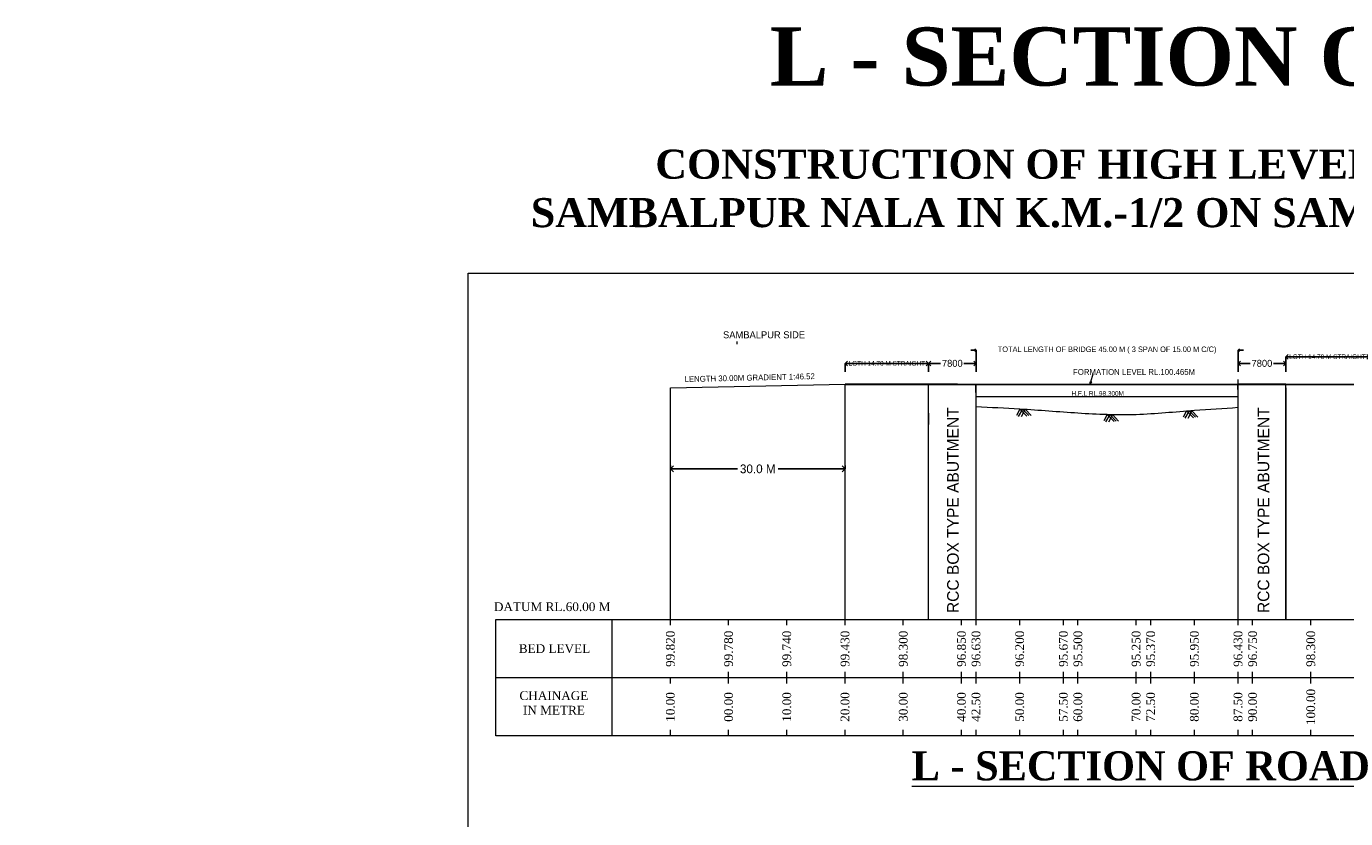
# Model space of a CAD drawing. Header units: millimetres. Extents: x -20950785 to 389010297, y -11535949 to 14056629.
# Tile 81 of 256: x 9618340 to 9844925, y -346027 to -209842. Entities that reach past the tile are written whole.
import ezdxf

# ---------------------------------------------------------------- set-up
doc = ezdxf.new("R2010")
doc.units = ezdxf.units.MM
doc.header["$LTSCALE"] = 60
doc.header["$MEASUREMENT"] = 0
doc.linetypes.add('ACAD_ISO03W100', pattern=[30, 12, -18])
for name, color, linetype in [('BRIDGE', 5, 'Continuous'), ('PDF_H.F.L.', 7, 'ACAD_ISO03W100'), ('PDF_TEXT', 7, 'Continuous'), ('TEX', 6, 'Continuous'), ('TEXT', 7, 'Continuous')]:
    doc.layers.add(name, color=color, linetype=linetype)
doc.dimstyles.get("Standard").update_dxf_attribs({"dimtxt": 400, "dimasz": 215, "dimexe": 0.18, "dimexo": 0.0625, "dimgap": 0.09, "dimtad": 0, "dimtih": 1, "dimtoh": 1, "dimdec": 0, "dimzin": 4, "dimdsep": 46, "dimtxsty": 'Standard', "dimblk": 'OPEN90', "dimcen": 0, "dimadec": 0, "dimazin": 1, "dimtfac": 1, "dimtdec": 0, "dimtix": 1, "dimtofl": 0, "dimtmove": 0, "dimatfit": 3, "dimldrblk": 'OPEN30', "dimfxl": 1, "dimtolj": 1, "dimtzin": 0, "dimarcsym": 0})

# ---------------------------------------------------------------- blocks, each defined once
blk = doc.blocks.new('_Open90')
at = {"color": 0, "linetype": 'ByBlock', "lineweight": -2}
for p, q in [((0, 0), (-1, 0)), ((-0.5, 0.5), (0, 0)), ((0, 0), (-0.5, -0.5))]:
    blk.add_line(p, q, dxfattribs=at)
blk = doc.blocks.new('*D1507')
at = {"color": 0, "linetype": 'Continuous', "lineweight": -2, "ltscale": 20, "transparency": 16777216}
for p, q in [((9781010, -265493), (9780560, -265493)), ((9781460, -268210), (9781460, -265493)), ((9826460, -268210), (9826460, -265493)), ((9826910, -265493), (9827360, -265493))]:
    blk.add_line(p, q, dxfattribs=at)
at = {"layer": 'Defpoints', "color": 0, "linetype": 'Continuous', "lineweight": 9, "ltscale": 20, "transparency": 16777216}
for p in [(9826460, -265493), (9781460, -268210), (9826460, -268210)]:
    blk.add_point(p, dxfattribs=at)
at = {"color": 0, "linetype": 'Continuous', "lineweight": -2, "ltscale": 20, "transparency": 16777216, "xscale": 450, "yscale": 450, "zscale": 450}
blk.add_blockref('_Open90', (9781460, -265493), dxfattribs=at)
at = {"color": 0, "linetype": 'Continuous', "lineweight": -2, "ltscale": 20, "transparency": 16777216, "xscale": 450, "yscale": 450, "zscale": 450, "rotation": 180}
blk.add_blockref('_Open90', (9826460, -265493), dxfattribs=at)
at = {"color": 0, "linetype": 'Continuous', "lineweight": 9, "ltscale": 20, "transparency": 16777216, "insert": (9803960, -265493), "char_height": 950, "attachment_point": 5}
blk.add_mtext('\\A1;TOTAL LENGTH OF BRIDGE 45.00 M ( 3 SPAN OF 15.00 M C/C)', dxfattribs=at)
blk = doc.blocks.new('_Open30')
at = {"color": 0, "linetype": 'ByBlock', "lineweight": -2}
for p, q in [((-1, 0.27), (0, 0)), ((0, 0), (-1, -0.27)), ((0, 0), (-1, 0))]:
    blk.add_line(p, q, dxfattribs=at)
blk = doc.blocks.new('*D1508')
at = {"color": 0, "linetype": 'Continuous', "lineweight": -2, "transparency": 16777216}
for p, q in [((9773283, -269247), (9773283, -267774)), ((9774083, -267774), (9775371, -267774)), ((9780660, -267774), (9779371, -267774)), ((9781460, -269247), (9781460, -267774))]:
    blk.add_line(p, q, dxfattribs=at)
at = {"layer": 'Defpoints', "color": 0, "linetype": 'Continuous', "lineweight": 9, "transparency": 16777216}
for p in [(9773283, -269247), (9781460, -267774), (9781460, -269247)]:
    blk.add_point(p, dxfattribs=at)
at = {"color": 0, "linetype": 'Continuous', "lineweight": -2, "transparency": 16777216, "xscale": 800, "yscale": 800, "zscale": 800, "rotation": 180}
blk.add_blockref('_Open90', (9773283, -267774), dxfattribs=at)
at = {"color": 0, "linetype": 'Continuous', "lineweight": -2, "transparency": 16777216, "xscale": 800, "yscale": 800, "zscale": 800}
blk.add_blockref('_Open90', (9781460, -267774), dxfattribs=at)
at = {"color": 0, "linetype": 'Continuous', "lineweight": 9, "transparency": 16777216, "insert": (9777371, -267774), "char_height": 600, "attachment_point": 5}
blk.add_mtext('\\A1;{\\H2x;7800}', dxfattribs=at)
blk = doc.blocks.new('*D1509')
at = {"color": 0, "linetype": 'Continuous', "lineweight": -2, "transparency": 16777216}
for p, q in [((9826460, -269247), (9826460, -267774)), ((9827260, -267774), (9828549, -267774)), ((9833838, -267774), (9832549, -267774)), ((9834638, -269247), (9834638, -267774))]:
    blk.add_line(p, q, dxfattribs=at)
at = {"layer": 'Defpoints', "color": 0, "linetype": 'Continuous', "lineweight": 9, "transparency": 16777216}
for p in [(9826460, -269247), (9834638, -267774), (9834638, -269247)]:
    blk.add_point(p, dxfattribs=at)
at = {"color": 0, "linetype": 'Continuous', "lineweight": -2, "transparency": 16777216, "xscale": 800, "yscale": 800, "zscale": 800, "rotation": 180}
blk.add_blockref('_Open90', (9826460, -267774), dxfattribs=at)
at = {"color": 0, "linetype": 'Continuous', "lineweight": -2, "transparency": 16777216, "xscale": 800, "yscale": 800, "zscale": 800}
blk.add_blockref('_Open90', (9834638, -267774), dxfattribs=at)
at = {"color": 0, "linetype": 'Continuous', "lineweight": 9, "transparency": 16777216, "insert": (9830549, -267774), "char_height": 600, "attachment_point": 5}
blk.add_mtext('\\A1;{\\H2x;7800}', dxfattribs=at)
blk = doc.blocks.new('*D1510')
at = {"color": 0, "linetype": 'Continuous', "lineweight": -2, "transparency": 16777216}
for p, q in [((9758960, -269247), (9758960, -267774)), ((9759760, -267774), (9772483, -267774)), ((9773283, -268991), (9773283, -267774))]:
    blk.add_line(p, q, dxfattribs=at)
at = {"layer": 'Defpoints', "color": 0, "linetype": 'Continuous', "lineweight": 9, "transparency": 16777216}
for p in [(9758960, -269247), (9773283, -267774), (9773283, -268991)]:
    blk.add_point(p, dxfattribs=at)
at = {"color": 0, "linetype": 'Continuous', "lineweight": -2, "transparency": 16777216, "xscale": 800, "yscale": 800, "zscale": 800, "rotation": 180}
blk.add_blockref('_Open90', (9758960, -267774), dxfattribs=at)
at = {"color": 0, "linetype": 'Continuous', "lineweight": -2, "transparency": 16777216, "xscale": 800, "yscale": 800, "zscale": 800}
blk.add_blockref('_Open90', (9773283, -267774), dxfattribs=at)
at = {"color": 0, "linetype": 'Continuous', "lineweight": 9, "transparency": 16777216, "insert": (9766121, -267774), "char_height": 800, "attachment_point": 5}
blk.add_mtext('\\A1;{\\C7;LGTH 14.70 M STRAIGHT}', dxfattribs=at)
blk = doc.blocks.new('*D1511')
at = {"color": 0, "linetype": 'Continuous', "lineweight": -2, "transparency": 16777216}
for p, q in [((9834638, -269247), (9834638, -266630)), ((9835438, -266630), (9848160, -266630)), ((9848960, -268991), (9848960, -266630))]:
    blk.add_line(p, q, dxfattribs=at)
at = {"layer": 'Defpoints', "color": 0, "linetype": 'Continuous', "lineweight": 9, "transparency": 16777216}
for p in [(9848960, -266630), (9834638, -269247), (9848960, -268991)]:
    blk.add_point(p, dxfattribs=at)
at = {"color": 0, "linetype": 'Continuous', "lineweight": -2, "transparency": 16777216, "xscale": 800, "yscale": 800, "zscale": 800, "rotation": 180}
blk.add_blockref('_Open90', (9834638, -266630), dxfattribs=at)
at = {"color": 0, "linetype": 'Continuous', "lineweight": -2, "transparency": 16777216, "xscale": 800, "yscale": 800, "zscale": 800}
blk.add_blockref('_Open90', (9848960, -266630), dxfattribs=at)
at = {"color": 0, "linetype": 'Continuous', "lineweight": 9, "transparency": 16777216, "insert": (9841799, -266630), "char_height": 800, "attachment_point": 5}
blk.add_mtext('\\A1;{\\C7;LGTH 14.70 M STRAIGHT}', dxfattribs=at)
blk = doc.blocks.new('*D1513')
at = {"layer": 'BRIDGE', "color": 0, "linetype": 'Continuous', "lineweight": -2, "transparency": 16777216}
for p, q in [((9728960, -285327), (9728960, -285909)), ((9758960, -285327), (9758960, -285909)), ((9729960, -285909), (9740460, -285909)), ((9757960, -285909), (9747460, -285909))]:
    blk.add_line(p, q, dxfattribs=at)
at = {"layer": 'Defpoints', "color": 0, "linetype": 'Continuous', "lineweight": 9, "transparency": 16777216}
for p in [(9728960, -285327), (9758960, -285327), (9758960, -285909)]:
    blk.add_point(p, dxfattribs=at)
at = {"layer": 'BRIDGE', "color": 0, "linetype": 'Continuous', "lineweight": -2, "transparency": 16777216, "xscale": 1000, "yscale": 1000, "zscale": 1000, "rotation": 180}
blk.add_blockref('_Open90', (9728960, -285909), dxfattribs=at)
at = {"layer": 'BRIDGE', "color": 0, "linetype": 'Continuous', "lineweight": -2, "transparency": 16777216, "xscale": 1000, "yscale": 1000, "zscale": 1000}
blk.add_blockref('_Open90', (9758960, -285909), dxfattribs=at)
at = {"layer": 'BRIDGE', "color": 0, "linetype": 'Continuous', "lineweight": 9, "transparency": 16777216, "insert": (9743960, -285909), "char_height": 1000, "attachment_point": 5}
blk.add_mtext('\\A1;{\\H1.5x;30.0 M}', dxfattribs=at)

msp = doc.modelspace()

# ---------------------------------------------------------------- hatches: boundary and pattern name
at = {"lineweight": 9, "ltscale": 20}
h = msp.add_hatch(dxfattribs=at)
h.set_pattern_fill('AR-CONC', color=256, scale=100)
h.set_pattern_definition([(50, (7571162.53, -368372.3), (717.26018, -62.75213), [75, -825]), (355, (7571162.5, -368372.3), (-138.75133, 752.19213), [60, -660]), (100.451444, (7571222.3, -368377.56), (578.50885, 689.44), [63.7402, -701.1421]), (46.1842, (7571162.5, -368172.3), (1067.24133, -165.51928), [112.5, -1237.5]), (96.635635, (7571251.5, -368186.1), (934.66195, 974.1186), [95.61034, -1051.71376]), (351.184164, (7571162.5, -368172.3), (934.66195, 974.1186), [90, -990]), (21, (7571262.53, -368222.3), (596.90705, -402.61889), [75, -825]), (326, (7571262.5, -368222.3), (243.31533, 725.15005), [60, -660]), (71.451445, (7571312.3, -368255.9), (840.22238, 322.53115), [63.7402, -701.1421]), (37.5, (7571162.53, -368372.33), (12.159855, 332.893854), [0, -652, 0, -670, 0, -662.5]), (7.5, (7571162.53, -368372.33), (263.06954, 394.41171), [0, -382, 0, -637, 0, -252.5]), (327.5, (7570939.53, -368372.33), (533.822436, -22.554872), [0, -250, 0, -780, 0, -1035]), (317.5, (7570839.53, -368372.33), (583.18617, 100.10498), [0, -325, 0, -518, 0, -735])])
h.paths.add_polyline_path([(9426246.11, -384239.68), (9424246.11, -384239.68), (9424246.11, -392489.68), (9426246.11, -392489.68)])
h.paths.add_polyline_path([(9426267.05, -404820.18), (9430896.17, -404820.18), (9430896.17, -404038.95), (9426267.05, -404038.95)], flags=9)
h.paths.add_polyline_path([(9426267.05, -400320.18), (9430896.17, -400320.18), (9430896.17, -399538.95), (9426267.05, -399538.95)], flags=9)
h.paths.add_polyline_path([(9426267.05, -392570.18), (9430896.17, -392570.18), (9430896.17, -391788.95), (9426267.05, -391788.95)], flags=9)
h.paths.add_polyline_path([(9426267.05, -384320.18), (9430896.17, -384320.18), (9430896.17, -383538.95), (9426267.05, -383538.95)], flags=9)
h.paths.add_polyline_path([(9426267.05, -374820.18), (9430896.17, -374820.18), (9430896.17, -374038.95), (9426267.05, -374038.95)], flags=9)
h.paths.add_polyline_path([(9435177.03, -402653.12), (9439788.01, -402653.12), (9439788.01, -400724.92), (9435177.03, -400724.92)], flags=9)
h.paths.add_polyline_path([(9435397.09, -379995.34), (9437645.07, -379995.34), (9437645.07, -378909.55), (9435397.09, -378909.55)], flags=9)
h.paths.add_polyline_path([(9421094.64, -409948.64), (9435633.16, -409948.64), (9435633.16, -407866.97), (9421094.64, -407866.97)], flags=9)
h.paths.add_polyline_path([(9435033.29, -397406.65), (9439666.43, -397406.65), (9439666.43, -394634.71), (9435033.29, -394634.71)], flags=9)
h.paths.add_polyline_path([(9434702.07, -388715.78), (9439357.71, -388715.78), (9439357.71, -387629.99), (9434702.07, -387629.99)], flags=9)
h.paths.add_polyline_path([(9535188.44, -333652.5), (9545997.1, -333652.5), (9545997.1, -331337.66), (9535188.44, -331337.66)], flags=9)
h.paths.add_polyline_path([(9504608.86, -238638.61), (9509861.18, -238638.61), (9509861.18, -237335.66), (9504608.86, -237335.66)], flags=9)
h.paths.add_polyline_path([(9504692.75, -236841.36), (9509945.07, -236841.36), (9509945.07, -235538.4), (9504692.75, -235538.4)], flags=9)
h.paths.add_polyline_path([(9523708.38, -237732.81), (9529250.83, -237732.81), (9529250.83, -236429.85), (9523708.38, -236429.85)], flags=9)
h.paths.add_polyline_path([(9523631.65, -235857.48), (9529174.09, -235857.48), (9529174.09, -234554.53), (9523631.65, -234554.53)], flags=9)
h.paths.add_polyline_path([(9485336.67, -237732.81), (9490879.11, -237732.81), (9490879.11, -236429.85), (9485336.67, -236429.85)], flags=9)
h.paths.add_polyline_path([(9485259.93, -235857.48), (9490802.37, -235857.48), (9490802.37, -234554.53), (9485259.93, -234554.53)], flags=9)
h.paths.add_polyline_path([(9591343.11, -378032.85), (9688044.86, -378032.85), (9688044.86, -369542.88), (9591343.11, -369542.88)], flags=9)
h.paths.add_polyline_path([(9673213.47, -397466.99), (9682347.79, -397466.99), (9682347.79, -393123.81), (9673213.47, -393123.81)], flags=9)
h.paths.add_polyline_path([(9615369.25, -388805.87), (9702151.01, -388805.87), (9702151.01, -381584.56), (9615369.25, -381584.56)], flags=9)
h.paths.add_polyline_path([(9590096.25, -397667.62), (9610167.06, -397667.62), (9610167.06, -393390.16), (9590096.25, -393390.16)], flags=9)
h.paths.add_polyline_path([(9683918.55, -368590.33), (9689387.47, -368590.33), (9689387.47, -365041.11), (9683918.55, -365041.11)], flags=9)
h.paths.add_polyline_path([(9672141.43, -403473.89), (9684814.84, -403473.89), (9684814.84, -399196.43), (9672141.43, -399196.43)], flags=9)
h.paths.add_polyline_path([(9651798.72, -368668.02), (9656859.95, -368668.02), (9656859.95, -365118.8), (9651798.72, -365118.8)], flags=9)
h.paths.add_polyline_path([(9628175.55, -368906.57), (9633508.97, -368906.57), (9633508.97, -365357.36), (9628175.55, -365357.36)], flags=9)
h.paths.add_polyline_path([(9638877.52, -397323.65), (9651636.2, -397323.65), (9651636.2, -393046.2), (9638877.52, -393046.2)], flags=9)
h.paths.add_polyline_path([(9603415.66, -368829.45), (9611136.4, -368829.45), (9611136.4, -365280.24), (9603415.66, -365280.24)], flags=9)
h.paths.add_polyline_path([(9593976.43, -385657.62), (9608788.57, -385657.62), (9608788.57, -381380.16), (9593976.43, -381380.16)], flags=9)
h.paths.add_polyline_path([(9638639.4, -403410.97), (9655585.94, -403410.97), (9655585.94, -399133.52), (9638639.4, -399133.52)], flags=9)
h.paths.add_polyline_path([(9635129.56, -353355.86), (9698501.05, -353355.86), (9698501.05, -248695.57), (9635129.56, -248695.57)], flags=9)
h.paths.add_polyline_path([(9571014.7, -327898.14), (9576267.02, -327898.14), (9576267.02, -326595.19), (9571014.7, -326595.19)], flags=9)
h.paths.add_polyline_path([(9470765.35, -313541.63), (9476307.79, -313541.63), (9476307.79, -312238.68), (9470765.35, -312238.68)], flags=9)
h.paths.add_polyline_path([(9468416.37, -337446.77), (9479773.05, -337446.77), (9479773.05, -335131.32), (9468416.37, -335131.32)], flags=9)
h.paths.add_polyline_path([(9467068.18, -346911.82), (9473195.88, -346911.82), (9473195.88, -345391.7), (9467068.18, -345391.7)], flags=9)
h.paths.add_polyline_path([(9541787.24, -336053.73), (9553611.75, -336053.73), (9553611.75, -333738.49), (9541787.24, -333738.49)], flags=9)
h.paths.add_polyline_path([(9510538.73, -300830.25), (9517278.52, -300830.25), (9517278.52, -299310.14), (9510538.73, -299310.14)], flags=9)
h.paths.add_polyline_path([(9510538.73, -302668.66), (9516666.43, -302668.66), (9516666.43, -301148.54), (9510538.73, -301148.54)], flags=9)
h.paths.add_polyline_path([(9510538.73, -303753.85), (9516666.43, -303753.85), (9516666.43, -302233.73), (9510538.73, -302233.73)], flags=9)
h.paths.add_polyline_path([(9510461.65, -304780.96), (9516589.35, -304780.96), (9516589.35, -303260.85), (9510461.65, -303260.85)], flags=9)
h.paths.add_polyline_path([(9510461.65, -310501.4), (9516589.35, -310501.4), (9516589.35, -308981.29), (9510461.65, -308981.29)], flags=9)
h.paths.add_polyline_path([(9510481.41, -313512.52), (9516609.12, -313512.52), (9516609.12, -311992.4), (9510481.41, -311992.4)], flags=9)
h.paths.add_polyline_path([(9535648.07, -312646.4), (9540900.39, -312646.4), (9540900.39, -311343.44), (9535648.07, -311343.44)], flags=9)
h.paths.add_polyline_path([(9535648.07, -311827.14), (9540900.39, -311827.14), (9540900.39, -310524.18), (9535648.07, -310524.18)], flags=9)
h.paths.add_polyline_path([(9579897.02, -311780.63), (9585149.34, -311780.63), (9585149.34, -310477.67), (9579897.02, -310477.67)], flags=9)
h.paths.add_polyline_path([(9571014.7, -324793.12), (9576267.02, -324793.12), (9576267.02, -323490.17), (9571014.7, -323490.17)], flags=9)
h.paths.add_polyline_path([(9579880.28, -304443.26), (9589719.44, -304443.26), (9589719.44, -303140.3), (9579880.28, -303140.3)], flags=9)
h.paths.add_polyline_path([(9510498, -299744.5), (9520337.15, -299744.5), (9520337.15, -298441.55), (9510498, -298441.55)], flags=9)
h.paths.add_polyline_path([(9505398.82, -306101.36), (9506997.88, -306101.36), (9506997.88, -305232.72), (9505398.82, -305232.72)], flags=9)
h.paths.add_polyline_path([(9483198.82, -306102.7), (9484797.88, -306102.7), (9484797.88, -305234.06), (9483198.82, -305234.06)], flags=9)
h.paths.add_polyline_path([(9500514.73, -306096.36), (9502113.79, -306096.36), (9502113.79, -305227.72), (9500514.73, -305227.72)], flags=9)
h.paths.add_polyline_path([(9494314.73, -306079.85), (9495913.79, -306079.85), (9495913.79, -305211.22), (9494314.73, -305211.22)], flags=9)
h.paths.add_polyline_path([(9488313.76, -306096.36), (9489912.82, -306096.36), (9489912.82, -305227.72), (9488313.76, -305227.72)], flags=9)
h.paths.add_polyline_path([(9489272.96, -299361.93), (9502734.62, -299361.93), (9502734.62, -298158.97), (9489272.96, -298158.97)], flags=9)
h.paths.add_polyline_path([(9448972.86, -299369.32), (9460274.24, -299369.32), (9460274.24, -298283.53), (9448972.86, -298283.53)], flags=9)
h.paths.add_polyline_path([(9470738.79, -304868.24), (9475991.11, -304868.24), (9475991.11, -303565.28), (9470738.79, -303565.28)], flags=9)
h.paths.add_polyline_path([(9470738.79, -304069.85), (9475991.11, -304069.85), (9475991.11, -302766.9), (9470738.79, -302766.9)], flags=9)
h.paths.add_polyline_path([(9470738.79, -303068.24), (9475991.11, -303068.24), (9475991.11, -301765.28), (9470738.79, -301765.28)], flags=9)
h.paths.add_polyline_path([(9470738.79, -301019.01), (9476515.76, -301019.01), (9476515.76, -299716.06), (9470738.79, -299716.06)], flags=9)
h.paths.add_polyline_path([(9470765.35, -310541.63), (9476307.79, -310541.63), (9476307.79, -309238.68), (9470765.35, -309238.68)], flags=9)
h.paths.add_polyline_path([(9435566.96, -333493.79), (9437128.58, -333493.79), (9437128.58, -332408), (9435566.96, -332408)], flags=9)
h.paths.add_polyline_path([(9433781.46, -333468.87), (9435343.08, -333468.87), (9435343.08, -332383.07), (9433781.46, -332383.07)], flags=9)
h.paths.add_polyline_path([(9429687.02, -361666.38), (9431560.96, -361666.38), (9431560.96, -360363.43), (9429687.02, -360363.43)], flags=9)
h.paths.add_polyline_path([(9424124.3, -361616.25), (9425998.24, -361616.25), (9425998.24, -360313.29), (9424124.3, -360313.29)], flags=9)
h.paths.add_polyline_path([(9418456.68, -361678.38), (9420330.62, -361678.38), (9420330.62, -360375.43), (9418456.68, -360375.43)], flags=9)
h.paths.add_polyline_path([(9535578.12, -304228.7), (9543775.64, -304228.7), (9543775.64, -301913.66), (9535578.12, -301913.66)], flags=9)
h.paths.add_polyline_path([(9541356.78, -329503.83), (9552074.38, -329503.83), (9552074.38, -328566.36), (9541356.78, -328566.36)], flags=9)
h.paths.add_polyline_path([(9543499.44, -328713.78), (9549067.47, -328713.78), (9549067.47, -327776.91), (9543499.44, -327776.91)], flags=9)
h.paths.add_polyline_path([(9507667.6, -320213.11), (9518476.26, -320213.11), (9518476.26, -317898.27), (9507667.6, -317898.27)], flags=9)
h.paths.add_polyline_path([(9544632.28, -345029.23), (9551155.51, -345029.23), (9551155.51, -344091.76), (9544632.28, -344091.76)], flags=9)
h.paths.add_polyline_path([(9505299.15, -346811.82), (9511426.86, -346811.82), (9511426.86, -345291.7), (9505299.15, -345291.7)], flags=9)
h.paths.add_polyline_path([(9535654.59, -350037.06), (9541796.87, -350037.06), (9541796.87, -348943.34), (9535654.59, -348943.34)], flags=9)
h.paths.add_polyline_path([(9571960, -349829.35), (9577212.31, -349829.35), (9577212.31, -348526.39), (9571960, -348526.39)], flags=9)
h.paths.add_polyline_path([(9560493.17, -370630.47), (9571144.43, -370630.47), (9571144.43, -368350.29), (9560493.17, -368350.29)], flags=9)
h.paths.add_polyline_path([(9524476.79, -370710.22), (9535128.05, -370710.22), (9535128.05, -368430.05), (9524476.79, -368430.05)], flags=9)
h.paths.add_polyline_path([(9421719.99, -366701.34), (9435539.65, -366701.34), (9435539.65, -364638.33), (9421719.99, -364638.33)], flags=9)
h.paths.add_polyline_path([(9487370, -377213.33), (9502644.36, -377213.33), (9502644.36, -374933.16), (9487370, -374933.16)], flags=9)
h.paths.add_polyline_path([(9579897.02, -305386.84), (9585673.99, -305386.84), (9585673.99, -304083.88), (9579897.02, -304083.88)], flags=9)
h.paths.add_polyline_path([(9579897.02, -312730.69), (9585149.34, -312730.69), (9585149.34, -311427.73), (9579897.02, -311427.73)], flags=9)
h.paths.add_polyline_path([(9579897.02, -309729.68), (9585149.34, -309729.68), (9585149.34, -308426.73), (9579897.02, -308426.73)], flags=9)
h.paths.add_polyline_path([(9579897.02, -308328.07), (9585149.34, -308328.07), (9585149.34, -307025.12), (9579897.02, -307025.12)], flags=9)
h.paths.add_polyline_path([(9579897.02, -307328.07), (9585149.34, -307328.07), (9585149.34, -306025.12), (9579897.02, -306025.12)], flags=9)
h.paths.add_polyline_path([(9543559.8, -327817.95), (9548824.61, -327817.95), (9548824.61, -326880.47), (9543559.8, -326880.47)], flags=9)
h.paths.add_polyline_path([(9541221.75, -324894.47), (9546474.06, -324894.47), (9546474.06, -323591.52), (9541221.75, -323591.52)], flags=9)
h.paths.add_polyline_path([(9535648.07, -309343.42), (9540900.39, -309343.42), (9540900.39, -308040.46), (9535648.07, -308040.46)], flags=9)
h.paths.add_polyline_path([(9535648.07, -307355.23), (9540900.39, -307355.23), (9540900.39, -306052.28), (9535648.07, -306052.28)], flags=9)
h.paths.add_polyline_path([(9535648.07, -306355.23), (9540900.39, -306355.23), (9540900.39, -305052.28), (9535648.07, -305052.28)], flags=9)
h.paths.add_polyline_path([(9556625.02, -303639.18), (9563648.72, -303639.18), (9563648.72, -302336.22), (9556625.02, -302336.22)], flags=9)
h.paths.add_polyline_path([(9565712.23, -303573.48), (9573663.54, -303573.48), (9573663.54, -302270.52), (9565712.23, -302270.52)], flags=9)
h.paths.add_polyline_path([(9562141.5, -305167.62), (9564692.5, -305234.39), (9564720.91, -304148.96), (9562169.91, -304082.2)], flags=9)
h.paths.add_polyline_path([(9566607.68, -305111.44), (9576242.56, -305363.61), (9576270.97, -304278.19), (9566636.09, -304026.01)], flags=9)
h.paths.add_polyline_path([(9457582.33, -300679.59), (9457583.15, -300679.59), (9457583.15, -300679.16), (9457582.33, -300679.16)], flags=9)
h.paths.add_polyline_path([(9552408.57, -223146.7), (9563609.89, -223146.7), (9563609.89, -220540.71), (9552408.57, -220540.71)], flags=9)
h.paths.add_polyline_path([(9442027.87, -223405.63), (9458684.57, -223405.63), (9458684.57, -220799.63), (9442027.87, -220799.63)], flags=9)
h.paths.add_polyline_path([(9505589.15, -234040.14), (9513611.41, -234040.14), (9513611.41, -232520.03), (9505589.15, -232520.03)], flags=9)
h.paths.add_polyline_path([(9500906.74, -232981.1), (9509886.16, -232981.1), (9509886.16, -231460.98), (9500906.74, -231460.98)], flags=9)
h.paths.add_polyline_path([(9505831.23, -230444.62), (9524449.64, -230444.62), (9524449.64, -228707.34), (9505831.23, -228707.34)], flags=9)
h.paths.add_polyline_path([(9591747.5, -270483.67), (9612062.39, -270483.67), (9612062.39, -267280.9), (9591747.5, -267280.9)], flags=9)
h.paths.add_polyline_path([(9596031.74, -288268.09), (9608346.99, -288268.09), (9608346.99, -282565.31), (9596031.74, -282565.31)], flags=9)
h.paths.add_polyline_path([(9595935.33, -277679.86), (9608679.92, -277679.86), (9608679.92, -274477.09), (9595935.33, -274477.09)], flags=9)
h.paths.add_polyline_path([(9531859.4, -267478.28), (9535069.04, -267478.28), (9535069.04, -264220.89), (9531859.4, -264220.89)], flags=9)
h.paths.add_polyline_path([(9538577.62, -262541.27), (9544705.32, -262541.27), (9544705.32, -261021.16), (9538577.62, -261021.16)], flags=9)
h.paths.add_polyline_path([(9479169.4, -267478.28), (9482379.04, -267478.28), (9482379.04, -264220.89), (9479169.4, -264220.89)], flags=9)
h.paths.add_polyline_path([(9485511.81, -262578.54), (9491639.51, -262578.54), (9491639.51, -261058.42), (9485511.81, -261058.42)], flags=9)
h.paths.add_polyline_path([(9517026.68, -263660.39), (9523154.38, -263660.39), (9523154.38, -262140.28), (9517026.68, -262140.28)], flags=9)
h.paths.add_polyline_path([(9513320.43, -268734.73), (9516213.85, -268734.73), (9516213.85, -265627.34), (9513320.43, -265627.34)], flags=9)
h.paths.add_polyline_path([(9502026.68, -263660.39), (9508154.38, -263660.39), (9508154.38, -262140.28), (9502026.68, -262140.28)], flags=9)
h.paths.add_polyline_path([(9498320.43, -268734.73), (9501213.85, -268734.73), (9501213.85, -265627.34), (9498320.43, -265627.34)], flags=9)
h.paths.add_polyline_path([(9531301.79, -279536.02), (9531301.79, -272695.17), (9528099.01, -272695.17), (9528099.01, -279536.02)], flags=9)
h.paths.add_polyline_path([(9531301.79, -289005.56), (9531301.79, -283272.14), (9528099.01, -283272.14), (9528099.01, -289005.56)], flags=9)
h.paths.add_polyline_path([(9516301.79, -279536.02), (9516301.79, -272695.17), (9513099.01, -272695.17), (9513099.01, -279536.02)], flags=9)
h.paths.add_polyline_path([(9516301.79, -288979.6), (9516301.79, -283246.18), (9513099.01, -283246.18), (9513099.01, -288979.6)], flags=9)
h.paths.add_polyline_path([(9501301.79, -279536.02), (9501301.79, -272695.17), (9498099.01, -272695.17), (9498099.01, -279536.02)], flags=9)
h.paths.add_polyline_path([(9501301.79, -288991.5), (9501301.79, -283258.08), (9498099.01, -283258.08), (9498099.01, -288991.5)], flags=9)
h.paths.add_polyline_path([(9486301.79, -279536.02), (9486301.79, -272695.17), (9483099.01, -272695.17), (9483099.01, -279536.02)], flags=9)
h.paths.add_polyline_path([(9486301.79, -288955.81), (9486301.79, -283222.39), (9483099.01, -283222.39), (9483099.01, -288955.81)], flags=9)
h.paths.add_polyline_path([(9583801.79, -279536.02), (9583801.79, -272695.17), (9580599.01, -272695.17), (9580599.01, -279536.02)], flags=9)
h.paths.add_polyline_path([(9583801.79, -289622), (9583801.79, -282781.15), (9580599.01, -282781.15), (9580599.01, -289622)], flags=9)
h.paths.add_polyline_path([(9573801.79, -279502.49), (9573801.79, -272661.65), (9570599.01, -272661.65), (9570599.01, -279502.49)], flags=9)
h.paths.add_polyline_path([(9573801.79, -289622), (9573801.79, -282781.15), (9570599.01, -282781.15), (9570599.01, -289622)], flags=9)
h.paths.add_polyline_path([(9411747.5, -270483.67), (9432062.39, -270483.67), (9432062.39, -267280.9), (9411747.5, -267280.9)], flags=9)
h.paths.add_polyline_path([(9416031.74, -288268.09), (9428346.99, -288268.09), (9428346.99, -282565.31), (9416031.74, -282565.31)], flags=9)
h.paths.add_polyline_path([(9415935.33, -277679.86), (9428679.92, -277679.86), (9428679.92, -274477.09), (9415935.33, -274477.09)], flags=9)
h.paths.add_polyline_path([(9563801.79, -279536.02), (9563801.79, -272695.17), (9560599.01, -272695.17), (9560599.01, -279536.02)], flags=9)
h.paths.add_polyline_path([(9563801.79, -289622), (9563801.79, -282781.15), (9560599.01, -282781.15), (9560599.01, -289622)], flags=9)
h.paths.add_polyline_path([(9553801.79, -279536.02), (9553801.79, -272695.17), (9550599.01, -272695.17), (9550599.01, -279536.02)], flags=9)
h.paths.add_polyline_path([(9553801.79, -289622), (9553801.79, -282781.15), (9550599.01, -282781.15), (9550599.01, -289622)], flags=9)
h.paths.add_polyline_path([(9543801.79, -279536.02), (9543801.79, -272695.17), (9540599.01, -272695.17), (9540599.01, -279536.02)], flags=9)
h.paths.add_polyline_path([(9543801.79, -289622), (9543801.79, -282781.15), (9540599.01, -282781.15), (9540599.01, -289622)], flags=9)
h.paths.add_polyline_path([(9533801.79, -279536.02), (9533801.79, -272695.17), (9530599.01, -272695.17), (9530599.01, -279536.02)], flags=9)
h.paths.add_polyline_path([(9533801.79, -288982.31), (9533801.79, -283248.89), (9530599.01, -283248.89), (9530599.01, -288982.31)], flags=9)
h.paths.add_polyline_path([(9523801.79, -279536.02), (9523801.79, -272695.17), (9520599.01, -272695.17), (9520599.01, -279536.02)], flags=9)
h.paths.add_polyline_path([(9523801.79, -289005.56), (9523801.79, -283272.14), (9520599.01, -283272.14), (9520599.01, -289005.56)], flags=9)
h.paths.add_polyline_path([(9513801.79, -279536.02), (9513801.79, -272695.17), (9510599.01, -272695.17), (9510599.01, -279536.02)], flags=9)
h.paths.add_polyline_path([(9513801.79, -288979.6), (9513801.79, -283246.18), (9510599.01, -283246.18), (9510599.01, -288979.6)], flags=9)
h.paths.add_polyline_path([(9503801.79, -279536.02), (9503801.79, -272695.17), (9500599.01, -272695.17), (9500599.01, -279536.02)], flags=9)
h.paths.add_polyline_path([(9503801.79, -288986.09), (9503801.79, -283252.67), (9500599.01, -283252.67), (9500599.01, -288986.09)], flags=9)
h.paths.add_polyline_path([(9493801.79, -279536.02), (9493801.79, -272695.17), (9490599.01, -272695.17), (9490599.01, -279536.02)], flags=9)
h.paths.add_polyline_path([(9493801.79, -288991.5), (9493801.79, -283258.08), (9490599.01, -283258.08), (9490599.01, -288991.5)], flags=9)
h.paths.add_polyline_path([(9483801.79, -279536.02), (9483801.79, -272695.17), (9480599.01, -272695.17), (9480599.01, -279536.02)], flags=9)
h.paths.add_polyline_path([(9483801.79, -288955.81), (9483801.79, -283222.39), (9480599.01, -283222.39), (9480599.01, -288955.81)], flags=9)
h.paths.add_polyline_path([(9473801.79, -279536.02), (9473801.79, -272695.17), (9470599.01, -272695.17), (9470599.01, -279536.02)], flags=9)
h.paths.add_polyline_path([(9473801.79, -288983.39), (9473801.79, -283249.97), (9470599.01, -283249.97), (9470599.01, -288983.39)], flags=9)
h.paths.add_polyline_path([(9463801.79, -279536.02), (9463801.79, -272695.17), (9460599.01, -272695.17), (9460599.01, -279536.02)], flags=9)
h.paths.add_polyline_path([(9463801.79, -288962.3), (9463801.79, -283228.88), (9460599.01, -283228.88), (9460599.01, -288962.3)], flags=9)
h.paths.add_polyline_path([(9453801.79, -279536.02), (9453801.79, -272695.17), (9450599.01, -272695.17), (9450599.01, -279536.02)], flags=9)
h.paths.add_polyline_path([(9453801.79, -289068.28), (9453801.79, -283334.86), (9450599.01, -283334.86), (9450599.01, -289068.28)], flags=9)
h.paths.add_polyline_path([(9443801.79, -279536.02), (9443801.79, -272695.17), (9440599.01, -272695.17), (9440599.01, -279536.02)], flags=9)
h.paths.add_polyline_path([(9443801.79, -288978.52), (9443801.79, -283245.1), (9440599.01, -283245.1), (9440599.01, -288978.52)], flags=9)
at = {"linetype": 'Continuous', "lineweight": 9, "ltscale": 20}
msp.add_hatch(color=7, dxfattribs=at).paths.add_polyline_path([(9801329.59, -270959.75), (9801052.02, -270959.75), (9801052.02, -271320.28)])

# ---------------------------------------------------------------- linework, layer by layer
at = {"color": 7, "linetype": 'Continuous', "lineweight": 9}
for p, q in [((9740347.79, -263998.69), (9740347.79, -264456.49)), ((9778262.61, -271320.13), (9758960.11, -271320.13)), ((9773282.61, -271320.28), (9758960.11, -271320.28)), ((9773262.61, -271320.13), (9781420.11, -271320.13)), ((9773282.61, -276355.28), (9773282.61, -271310.28)), ((9773282.61, -271320.28), (9781440.11, -271320.28)), ((9775350.11, -271385.43), (9773282.61, -271385.43)), ((9775350.11, -271385.28), (9781440.11, -271385.28)), ((9775350.11, -271385.36), (9781350.11, -271385.36)), ((9775350.11, -271385.43), (9781350.11, -271385.43)), ((9781440.11, -272785.43), (9781440.11, -271320.13)), ((9781460.11, -272295.28), (9781460.11, -271320.28)), ((9781480.11, -272285.43), (9781480.11, -271320.28)), ((9801052.02, -271320.28), (9801329.59, -270959.75)), ((9826440.11, -272285.43), (9826440.11, -271320.28)), ((9826460.11, -272360.28), (9826460.11, -271320.28)), ((9826480.11, -272785.43), (9826480.11, -271320.28)), ((9834637.61, -271320.28), (9826480.11, -271320.28)), ((9832570.11, -271385.28), (9826480.11, -271385.28)), ((9834657.61, -271320.13), (9826500.11, -271320.13)), ((9832570.11, -271385.36), (9826570.11, -271385.36)), ((9832570.11, -271385.43), (9826570.11, -271385.43)), ((9832570.11, -271385.43), (9834637.61, -271385.43)), ((9834637.61, -276355.28), (9834637.61, -271310.28)), ((9834637.61, -271320.28), (9848966.87, -271320.28)), ((9839657.61, -271320.13), (9848960.11, -271320.13)), ((9781440.11, -272785.43), (9781440.11, -272285.43)), ((9826480.11, -272785.43), (9826480.11, -272285.43)), ((9773282.61, -276355.28), (9773282.61, -278259.28)), ((9834637.61, -276355.28), (9834637.61, -278259.28))]:
    msp.add_line(p, q, dxfattribs=at)
at = {"color": 7, "linetype": 'Continuous', "lineweight": 9, "ltscale": 20}
for p, q in [((9801190.81, -270959.75), (9801587.36, -269580.31)), ((9728960.11, -271965.28), (9758960.11, -271320.13)), ((9758960.11, -311785.28), (9758960.11, -271320.13)), ((9758960.11, -271320.28), (9781440.11, -271320.28)), ((9758960.11, -271385.28), (9781440.11, -271385.28)), ((9773282.61, -311785.28), (9773282.61, -271320.13)), ((9781460.11, -311785.28), (9781460.11, -271320.28)), ((9781480.11, -271320.28), (9826440.11, -271320.28)), ((9781480.11, -271385.28), (9826440.11, -271385.28)), ((9801052.02, -271320.28), (9801052.02, -270959.75)), ((9801052.02, -270959.75), (9801329.59, -270959.75)), ((9826460.11, -311785.28), (9826460.11, -270527.13)), ((9826480.11, -271320.28), (9848966.87, -271320.28)), ((9826480.11, -271385.28), (9848960.11, -271385.28)), ((9834637.61, -311785.28), (9834637.61, -271320.13)), ((9728960.11, -311785.28), (9728960.11, -271965.28)), ((9834720.84, -311785.28), (9834720.84, -271985.28)), ((9788980.91, -275614.42), (9788374.29, -276715.78)), ((9789443.59, -275614.42), (9788656.75, -276897.17)), ((9788980.91, -275614.42), (9790148.21, -276838.77)), ((9789896.43, -275614.42), (9789180.93, -276975.64)), ((9789443.59, -275614.42), (9790533.08, -276756.09)), ((9789896.43, -275614.42), (9790925.39, -276756.09)), ((9817610.42, -275901.5), (9817003.8, -277002.87)), ((9818073.1, -275901.5), (9817286.26, -277184.25)), ((9817610.42, -275901.5), (9818777.72, -277125.85)), ((9818525.94, -275901.5), (9817810.44, -277262.72)), ((9818073.1, -275901.5), (9819162.59, -277043.17)), ((9818525.94, -275901.5), (9819554.9, -277043.17)), ((9803987.92, -276543.59), (9803381.29, -277644.95)), ((9804450.6, -276543.59), (9803663.75, -277826.33)), ((9803987.92, -276543.59), (9805155.22, -277767.94)), ((9804903.44, -276543.59), (9804187.94, -277904.8)), ((9804450.6, -276543.59), (9805540.08, -277685.26)), ((9804903.44, -276543.59), (9805932.39, -277685.26)), ((9698960.11, -321785.28), (9698960.11, -311785.28)), ((9698960.11, -311785.28), (9728960.11, -311785.28)), ((9718960.11, -321785.28), (9718960.11, -311785.28)), ((9728960.11, -311785.28), (9888960.11, -311785.28)), ((9728960.11, -312785.28), (9728960.11, -311785.28)), ((9738960.11, -312785.28), (9738960.11, -311785.28)), ((9748960.11, -312785.28), (9748960.11, -311785.28)), ((9758960.11, -312785.28), (9758960.11, -311785.28)), ((9768960.11, -312785.28), (9768960.11, -311785.28)), ((9778960.11, -312785.28), (9778960.11, -311785.28)), ((9781460.11, -312785.28), (9781460.11, -311785.28)), ((9788960.11, -312785.28), (9788960.11, -311785.28)), ((9796460.11, -312785.28), (9796460.11, -311785.28)), ((9798960.11, -312785.28), (9798960.11, -311785.28)), ((9808960.11, -312785.28), (9808960.11, -311785.28)), ((9811460.11, -312785.28), (9811460.11, -311785.28)), ((9818960.11, -312785.28), (9818960.11, -311785.28)), ((9826460.11, -312785.28), (9826460.11, -311785.28)), ((9828960.11, -312785.28), (9828960.11, -311785.28)), ((9838960.11, -312785.28), (9838960.11, -311785.28)), ((9738960.11, -321785.28), (9738960.11, -320785.28)), ((9748960.11, -321785.28), (9748960.11, -320785.28)), ((9758960.11, -321785.28), (9758960.11, -320785.28)), ((9768960.11, -321785.28), (9768960.11, -320785.28)), ((9778960.11, -321785.28), (9778960.11, -320785.28)), ((9781460.11, -321785.28), (9781460.11, -320785.28)), ((9788960.11, -321785.28), (9788960.11, -320785.28)), ((9796460.11, -321785.28), (9796460.11, -320785.28)), ((9798960.11, -321785.28), (9798960.11, -320785.28)), ((9808960.11, -321785.28), (9808960.11, -320785.28)), ((9811460.11, -321785.28), (9811460.11, -320785.28)), ((9818960.11, -321785.28), (9818960.11, -320785.28)), ((9826460.11, -321785.28), (9826460.11, -320785.28)), ((9828960.11, -321785.28), (9828960.11, -320785.28)), ((9838960.11, -321785.28), (9838960.11, -320785.28)), ((9698960.11, -331785.28), (9698960.11, -321785.28)), ((9698960.11, -321785.28), (9908960.11, -321785.28)), ((9718960.11, -331785.28), (9718960.11, -321785.28)), ((9728960.11, -322785.28), (9728960.11, -321785.28)), ((9738960.11, -322785.28), (9738960.11, -321785.28)), ((9748960.11, -322785.28), (9748960.11, -321785.28)), ((9758960.11, -322785.28), (9758960.11, -321785.28)), ((9768960.11, -322785.28), (9768960.11, -321785.28)), ((9768960.11, -322785.28), (9768960.11, -321785.28)), ((9778960.11, -322785.28), (9778960.11, -321785.28)), ((9781460.11, -322785.28), (9781460.11, -321785.28)), ((9788960.11, -322785.28), (9788960.11, -321785.28)), ((9796460.11, -322785.28), (9796460.11, -321785.28)), ((9798960.11, -322785.28), (9798960.11, -321785.28)), ((9808960.11, -322785.28), (9808960.11, -321785.28)), ((9811460.11, -322785.28), (9811460.11, -321785.28)), ((9818960.11, -322785.28), (9818960.11, -321785.28)), ((9826460.11, -322785.28), (9826460.11, -321785.28)), ((9828960.11, -322785.28), (9828960.11, -321785.28)), ((9838960.11, -322785.28), (9838960.11, -321785.28)), ((9718960.11, -331785.28), (9718960.11, -330785.28)), ((9728960.11, -331785.28), (9728960.11, -330785.28)), ((9738960.11, -331785.28), (9738960.11, -330785.28)), ((9748960.11, -331785.28), (9748960.11, -330785.28)), ((9758960.11, -331785.28), (9758960.11, -330785.28)), ((9768960.11, -331785.28), (9768960.11, -330785.28)), ((9768960.11, -331785.28), (9768960.11, -330785.28)), ((9778960.11, -331785.28), (9778960.11, -330785.28)), ((9781460.11, -331785.28), (9781460.11, -330785.28)), ((9788960.11, -331785.28), (9788960.11, -330785.28)), ((9796460.11, -331785.28), (9796460.11, -330785.28)), ((9798960.11, -331785.28), (9798960.11, -330785.28)), ((9808960.11, -331785.28), (9808960.11, -330785.28)), ((9811460.11, -331785.28), (9811460.11, -330785.28)), ((9818960.11, -331785.28), (9818960.11, -330785.28)), ((9826460.11, -331785.28), (9826460.11, -330785.28)), ((9828960.11, -331785.28), (9828960.11, -330785.28)), ((9838960.11, -331785.28), (9838960.11, -330785.28)), ((9868960.11, -331785.28), (9698960.11, -331785.28))]:
    msp.add_line(p, q, dxfattribs=at)
at = {"color": 7, "linetype": 'Continuous', "lineweight": 9, "ltscale": 2000}
msp.add_line((9781460.11, -273485.28), (9826460.11, -273485.28), dxfattribs=at)
at = {"color": 7, "linetype": 'Continuous', "lineweight": 9, "ltscale": 20}
msp.add_lwpolyline([(9694227.9, -252250.38), (9953877.37, -252250.38), (9953877.37, -407809.88), (9694227.9, -407809.88)], close=True, dxfattribs=at)
msp.add_open_spline([(9781460.11, -275156.51), (9783955.49, -275341.86), (9789804.76, -275566.06), (9798942.61, -276358.09), (9808977.4, -276782.71), (9818118.2, -275809.56), (9823966.96, -275540.02), (9826460.11, -275310.7)], degree=3, knots=[42684.745202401, 42684.745202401, 42684.745202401, 42684.745202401, 50194.207231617, 60218.677292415, 70221.801804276, 80246.271865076, 87761.302231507, 87761.302231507, 87761.302231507, 87761.302231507], dxfattribs=at)

# ---------------------------------------------------------------- texts
at = {"color": 7, "linetype": 'Continuous', "lineweight": 9, "attachment_point": 1}
for s, insert, char_height, width in [('  SAMBALPUR SIDE', (9737102.74, -262258.45), 1200.04, 20192.0811), ('H.F.L RL.98.300M', (9797826.49, -272542.68), 800, 15019.0569)]:
    msp.add_mtext(s, dxfattribs=dict(at, insert=insert, char_height=char_height, width=width))
at = {"color": 7, "linetype": 'Continuous', "lineweight": 9, "insert": (9798110.62, -268747), "char_height": 1000, "attachment_point": 1}
msp.add_mtext('FORMATION LEVEL RL.100.465M', dxfattribs=at)
at = {"color": 7, "linetype": 'Continuous', "lineweight": 9, "char_height": 2000, "attachment_point": 1, "rotation": 90}
for insert in [(9776481.96, -310696.82), (9829812.98, -310696.82)]:
    msp.add_mtext_dynamic_manual_height_columns('RCC BOX TYPE ABUTMENT', width=44597.3146, gutter_width=1000, heights=[0], dxfattribs=dict(at, insert=insert))
at = {"layer": 'PDF_H.F.L.', "color": 7, "linetype": 'Continuous', "lineweight": 9, "attachment_point": 1}
for s, insert, char_height, width in [('{\\fTimes New Roman|b1|i0|c0|p18;L - SECTION OF ROAD}', (9746020.87, -210019.68), 10000, 219144.3701), ('{\\fTimes New Roman|b1|i0|c0|p18;\\LL - SECTION OF ROAD}', (9770396.07, -334448.82), 5000, 99438.3338)]:
    msp.add_mtext(s, dxfattribs=dict(at, insert=insert, char_height=char_height, width=width))
at = {"layer": 'PDF_TEXT', "color": 7, "linetype": 'Continuous', "lineweight": 9, "insert": (9731399.73, -271011.97), "char_height": 1000, "attachment_point": 7, "rotation": 1.3416849}
msp.add_mtext('LENGTH 30.00M GRADIENT 1:46.52', dxfattribs=at)
at = {"layer": 'TEX', "color": 7, "linetype": 'Continuous', "lineweight": 9, "insert": (9820464.26, -231023.05), "char_height": 5000, "width": 233184.6129, "attachment_point": 2}
msp.add_mtext('{\\fTimes New Roman|b1|i0|c0|p18;CONSTRUCTION OF HIGH LEVEL BRIDGE ACROSS SAMBALPUR NALA IN K.M.-1/2 ON SAMBALPUR-SILPAT ROAD.             }', dxfattribs=at)
at = {"layer": 'TEXT', "color": 7, "linetype": 'Continuous', "lineweight": 9, "char_height": 1500, "attachment_point": 2}
for s, insert, width in [('{\\fTimes New Roman|b0|i0|c0|p18;DATUM RL.60.00 M}', (9708644.17, -308850.76), 22282.4182), ('{\\fTimes New Roman|b0|i0|c0|p18;BED LEVEL}', (9709045.77, -316046.95), 13004.9685), ('{\\fTimes New Roman|b0|i0|c0|p18;CHAINAGE \\PIN METRE}', (9708947.52, -324135.18), 13004.9685)]:
    msp.add_mtext(s, dxfattribs=dict(at, insert=insert, width=width))
at = {"layer": 'TEXT', "color": 7, "linetype": 'Continuous', "lineweight": 9, "char_height": 1500, "width": 10011.067, "attachment_point": 2, "rotation": 90}
for s, insert in [('{\\fTimes New Roman|b0|i0|c0|p18;99.820}', (9728191.25, -316832.45)), ('{\\fTimes New Roman|b0|i0|c0|p18;99.780}', (9738191.25, -316832.45)), ('{\\fTimes New Roman|b0|i0|c0|p18;99.740}', (9748191.25, -316832.45)), ('{\\fTimes New Roman|b0|i0|c0|p18;99.430}', (9758191.25, -316832.45)), ('{\\fTimes New Roman|b0|i0|c0|p18;98.300}', (9768191.25, -316832.45)), ('{\\fTimes New Roman|b0|i0|c0|p18;96.850}', (9778191.25, -316832.45)), ('{\\fTimes New Roman|b0|i0|c0|p18;96.630}', (9780691.25, -316832.45)), ('{\\fTimes New Roman|b0|i0|c0|p18;96.200}', (9788191.25, -316832.45)), ('{\\fTimes New Roman|b0|i0|c0|p18;95.670}', (9795691.25, -316832.45)), ('{\\fTimes New Roman|b0|i0|c0|p18;95.500}', (9798191.25, -316832.45)), ('{\\fTimes New Roman|b0|i0|c0|p18;95.250}', (9808191.25, -316832.45)), ('{\\fTimes New Roman|b0|i0|c0|p18;95.370}', (9810691.25, -316832.45)), ('{\\fTimes New Roman|b0|i0|c0|p18;95.950}', (9818191.25, -316832.45)), ('{\\fTimes New Roman|b0|i0|c0|p18;96.430}', (9825691.25, -316832.45)), ('{\\fTimes New Roman|b0|i0|c0|p18;96.750}', (9828191.25, -316832.45)), ('{\\fTimes New Roman|b0|i0|c0|p18;98.300}', (9838191.25, -316832.45)), ('{\\fTimes New Roman|b0|i0|c0|p18;100.00}', (9838191.25, -326832.45)), ('{\\fTimes New Roman|b0|i0|c0|p18;10.00}', (9728191.25, -326832.45)), ('{\\fTimes New Roman|b0|i0|c0|p18;00.00}', (9738191.25, -326832.45)), ('{\\fTimes New Roman|b0|i0|c0|p18;10.00}', (9748191.25, -326832.45)), ('{\\fTimes New Roman|b0|i0|c0|p18;20.00}', (9758191.25, -326832.45)), ('{\\fTimes New Roman|b0|i0|c0|p18;30.00}', (9768191.25, -326832.45)), ('{\\fTimes New Roman|b0|i0|c0|p18;40.00}', (9778191.25, -326832.45)), ('{\\fTimes New Roman|b0|i0|c0|p18;42.50}', (9780691.25, -326832.45)), ('{\\fTimes New Roman|b0|i0|c0|p18;50.00}', (9788191.25, -326832.45)), ('{\\fTimes New Roman|b0|i0|c0|p18;57.50}', (9795691.25, -326832.45)), ('{\\fTimes New Roman|b0|i0|c0|p18;60.00}', (9798191.25, -326832.45)), ('{\\fTimes New Roman|b0|i0|c0|p18;70.00}', (9808191.25, -326832.45)), ('{\\fTimes New Roman|b0|i0|c0|p18;72.50}', (9810691.25, -326832.45)), ('{\\fTimes New Roman|b0|i0|c0|p18;80.00}', (9818191.25, -326832.45)), ('{\\fTimes New Roman|b0|i0|c0|p18;87.50}', (9825691.25, -326832.45)), ('{\\fTimes New Roman|b0|i0|c0|p18;90.00}', (9828191.25, -326832.45))]:
    msp.add_mtext(s, dxfattribs=dict(at, insert=insert))

# ---------------------------------------------------------------- dimensions: what is measured, and where the dimension line sits
at = {"color": 7, "linetype": 'Continuous', "lineweight": 9, "ltscale": 20}
dim = msp.add_linear_dim(base=(9826460.11, -265492.92), p1=(9781460.11, -268210.37), p2=(9826460.11, -268210.33), text='TOTAL LENGTH OF BRIDGE 45.00 M ( 3 SPAN OF 15.00 M C/C)', dimstyle='Standard', override={"dimtxt": 950, "dimasz": 450}, dxfattribs=at)
dim.commit()
dim.dimension.update_dxf_attribs({"geometry": '*D1507', "text_midpoint": (9803960.11, -265492.92)})
at = {"color": 7, "linetype": 'Continuous', "lineweight": 9}
for base, p1, p2, text, override, picture, middle in [((9848960.11, -266630.02), (9834637.61, -269247.08), (9848960.11, -268991.09), '{\\C7;LGTH 14.70 M STRAIGHT}', {"dimtxt": 800, "dimasz": 800}, '*D1511', (9841798.86, -266630.02)), ((9773282.61, -267773.73), (9758960.11, -269246.93), (9773282.61, -268990.94), '{\\C7;LGTH 14.70 M STRAIGHT}', {"dimtxt": 800, "dimasz": 800}, '*D1510', (9766121.36, -267773.73)), ((9781460.11, -267773.73), (9773282.61, -269246.93), (9781460.11, -269247.01), '{\\H2x;7800}', {"dimtxt": 600, "dimasz": 800}, '*D1508', (9777371.36, -267773.73)), ((9834637.61, -267773.73), (9826460.11, -269246.93), (9834637.61, -269247.01), '{\\H2x;7800}', {"dimtxt": 600, "dimasz": 800}, '*D1509', (9830548.86, -267773.73))]:
    dim = msp.add_linear_dim(base=base, p1=p1, p2=p2, text=text, dimstyle='Standard', override=override, dxfattribs=at)
    dim.commit()
    dim.dimension.update_dxf_attribs({"geometry": picture, "text_midpoint": middle, "dimtype": 160})
at = {"layer": 'BRIDGE', "color": 7, "linetype": 'Continuous', "lineweight": 9}
dim = msp.add_linear_dim(base=(9758960.11, -285909.11), p1=(9728960.11, -285326.97), p2=(9758960.11, -285326.97), text='{\\H1.5x;30.0 M}', dimstyle='Standard', override={"dimtxt": 1000, "dimasz": 1000}, dxfattribs=at)
dim.commit()
dim.dimension.update_dxf_attribs({"geometry": '*D1513', "text_midpoint": (9743960.11, -285909.11)})

doc.saveas('drawing.dxf')
